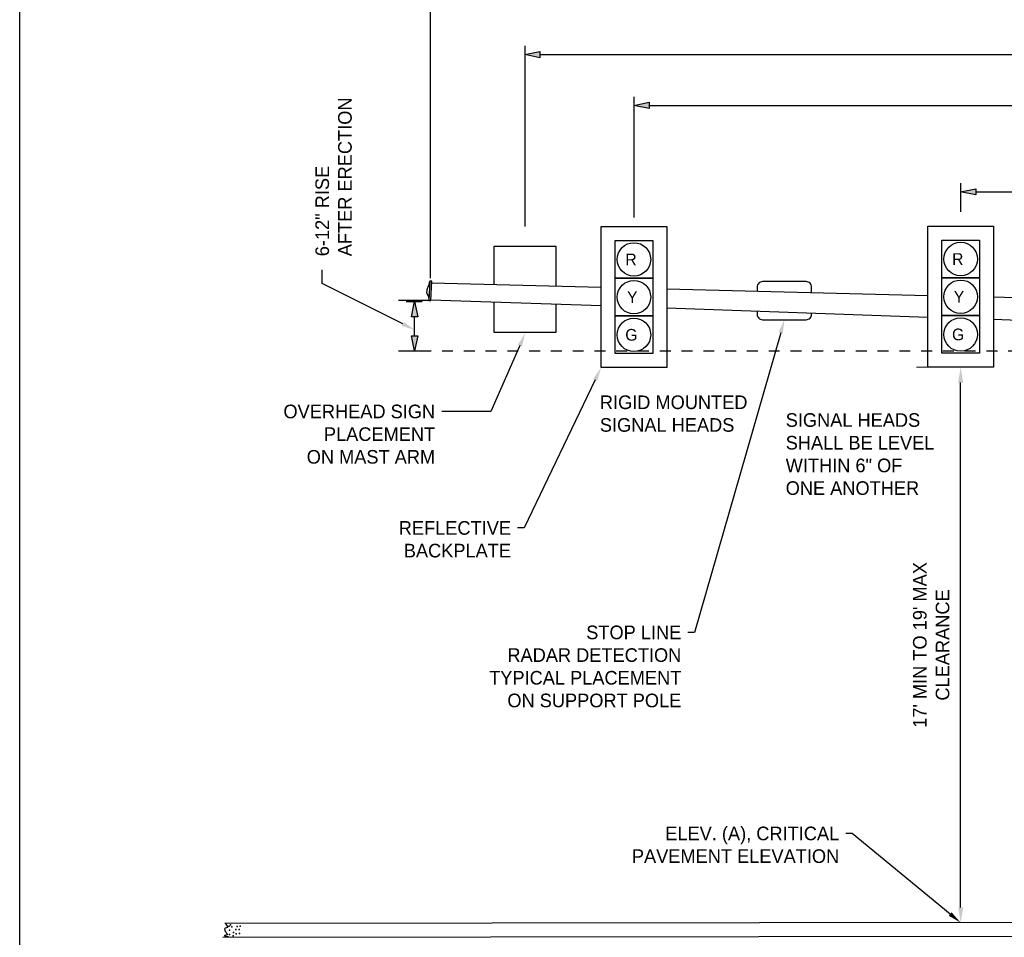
# Model space of a CAD drawing. Header units: feet. Extents: x -492 to 323056, y -198 to 581286.
# Tile 6 of 29: x 63.56 to 72.6, y -130.48 to -122.06. Entities that reach past the tile are written whole.
import ezdxf
from ezdxf import colors
from ezdxf.entities.mleader import LeaderData, LeaderLine
from ezdxf.enums import TextEntityAlignment as Align
from ezdxf.math import Vec2, Vec3

# ---------------------------------------------------------------- set-up
doc = ezdxf.new("R2010")
doc.units = ezdxf.units.FT
doc.header["$MEASUREMENT"] = 0
doc.linetypes.add('F', pattern=[0.15, 0.1, -0.05])
doc.layers.add('COLUMNS', color=6, linetype='Continuous', plot=False)
for name, color, linetype in [('SH_Data', 7, 'Continuous'), ('ST_Details', 4, 'Continuous'), ('TEXT', 7, 'Continuous'), ('TEXT-DED', 10, 'Continuous')]:
    doc.layers.add(name, color=color, linetype=linetype)
doc.styles.add('Slanted-Normal', font='font31.shx', dxfattribs={"height": 0.14})
doc.styles.add('Slanted-Normal LS 0.50', font='ISO_FONTRIGHT.shx', dxfattribs={"height": 0.14})
doc.dimstyles.new('Dec-0  Slanted', dxfattribs={"dimtxt": 0.14, "dimasz": 0.14, "dimexe": 0.07, "dimexo": 0.07, "dimgap": 0.07, "dimtad": 1, "dimdec": 0, "dimzin": 3, "dimdsep": 46, "dimtxsty": 'Slanted-Normal', "dimblk": 'Dim1', "dimcen": 0, "dimclrd": 95, "dimclre": 95, "dimclrt": 7, "dimaunit": 1, "dimadec": 5, "dimazin": 3, "dimtfac": 1, "dimtdec": 0, "dimtmove": 1, "dimatfit": 0, "dimldrblk": 'Dim1', "dimfxl": 1, "dimtolj": 1, "dimtzin": 0, "dimlwd": -1, "dimlwe": -1, "dimarcsym": 0})

# ---------------------------------------------------------------- blocks, each defined once
blk = doc.blocks.new('Dim1')
h = blk.add_hatch(color=4)
h.dxf.hatch_style = 1
h.paths.add_polyline_path([(0, 0), (-1, -0.2), (-1, 0.2)])
at = {"color": 4}
blk.add_lwpolyline([(0, 0), (-1, -0.2), (-1, 0.2), (0, 0)], dxfattribs=at)
blk = doc.blocks.new('*D1099')
at = {"layer": 'Defpoints', "color": 0, "transparency": 16777216}
for p in [(69.2007, -122.6927), (78.6125, -122.8427), (78.6125, -122.8427)]:
    blk.add_point(p, dxfattribs=at)
at = {"layer": 'TEXT-DED', "color": 95, "linetype": 'Continuous', "transparency": 16777216}
for p, q in [((69.2007, -122.7627), (69.2007, -122.9127)), ((69.3407, -122.8427), (78.4725, -122.8427))]:
    blk.add_line(p, q, dxfattribs=at)
at = {"layer": 'TEXT-DED', "color": 95, "transparency": 16777216, "xscale": 0.14, "yscale": 0.14, "zscale": 0.14, "rotation": 180}
blk.add_blockref('Dim1', (69.2007, -122.8427), dxfattribs=at)
at = {"layer": 'TEXT-DED', "color": 95, "transparency": 16777216, "xscale": 0.14, "yscale": 0.14, "zscale": 0.14}
blk.add_blockref('Dim1', (78.6125, -122.8427), dxfattribs=at)
at = {"layer": 'TEXT-DED', "transparency": 16777216, "insert": (73.9066, -122.7027), "char_height": 0.14, "attachment_point": 5, "style": 'Slanted-Normal'}
blk.add_mtext('\\A1;L1', dxfattribs=at)
blk = doc.blocks.new('*D1101')
at = {"layer": 'Defpoints', "color": 0, "transparency": 16777216}
for p in [(78.6125, -123.137), (72.2007, -123.487), (78.6125, -123.637)]:
    blk.add_point(p, dxfattribs=at)
at = {"layer": 'TEXT-DED', "color": 95, "linetype": 'Continuous', "transparency": 16777216}
for p, q in [((78.6125, -123.207), (78.6125, -123.707)), ((72.2007, -123.557), (72.2007, -123.707)), ((72.3407, -123.637), (78.4725, -123.637))]:
    blk.add_line(p, q, dxfattribs=at)
at = {"layer": 'TEXT-DED', "color": 95, "transparency": 16777216, "xscale": 0.14, "yscale": 0.14, "zscale": 0.14, "rotation": 180}
blk.add_blockref('Dim1', (72.2007, -123.637), dxfattribs=at)
at = {"layer": 'TEXT-DED', "color": 95, "transparency": 16777216, "xscale": 0.14, "yscale": 0.14, "zscale": 0.14}
blk.add_blockref('Dim1', (78.6125, -123.637), dxfattribs=at)
at = {"layer": 'TEXT-DED', "transparency": 16777216, "insert": (75.4066, -123.497), "char_height": 0.14, "attachment_point": 5, "style": 'Slanted-Normal'}
blk.add_mtext('\\A1;L2', dxfattribs=at)
blk = doc.blocks.new('*D1102')
at = {"layer": 'Defpoints', "color": 0, "linetype": 'Continuous', "transparency": 16777216}
for p in [(67.0388, -124.6434), (67.1868, -124.6434), (67.0388, -125.0979)]:
    blk.add_point(p, dxfattribs=at)
at = {"layer": 'TEXT-DED', "color": 95, "linetype": 'Continuous', "transparency": 16777216}
for p, q in [((67.1088, -124.6434), (67.2568, -124.6434)), ((67.1868, -124.9579), (67.1868, -124.7834)), ((67.1088, -125.0979), (67.2568, -125.0979))]:
    blk.add_line(p, q, dxfattribs=at)
at = {"layer": 'TEXT-DED', "color": 95, "linetype": 'Continuous', "transparency": 16777216, "xscale": 0.14, "yscale": 0.14, "zscale": 0.14}
for p, rotation in [((67.1868, -124.6434), 90), ((67.1868, -125.0979), 270)]:
    blk.add_blockref('Dim1', p, dxfattribs=dict(at, rotation=rotation))
blk = doc.blocks.new('*D1422')
at = {"layer": 'Defpoints', "color": 0, "transparency": 16777216}
for p in [(68.1978, -122.2967), (78.6125, -122.3766), (78.6125, -122.3766)]:
    blk.add_point(p, dxfattribs=at)
at = {"layer": 'TEXT-DED', "color": 95, "linetype": 'Continuous', "transparency": 16777216}
for p, q in [((68.1978, -122.3667), (68.1978, -122.4466)), ((68.3378, -122.3766), (78.4725, -122.3766))]:
    blk.add_line(p, q, dxfattribs=at)
at = {"layer": 'TEXT-DED', "color": 95, "transparency": 16777216, "xscale": 0.14, "yscale": 0.14, "zscale": 0.14, "rotation": 180}
blk.add_blockref('Dim1', (68.1978, -122.3766), dxfattribs=at)
at = {"layer": 'TEXT-DED', "color": 95, "transparency": 16777216, "xscale": 0.14, "yscale": 0.14, "zscale": 0.14}
blk.add_blockref('Dim1', (78.6125, -122.3766), dxfattribs=at)
at = {"layer": 'TEXT-DED', "transparency": 16777216, "insert": (73.4051, -122.2366), "char_height": 0.14, "attachment_point": 5, "style": 'Slanted-Normal'}
blk.add_mtext('\\A1;S1', dxfattribs=at)

msp = doc.modelspace()

# ---------------------------------------------------------------- linework, layer by layer
at = {"layer": 'COLUMNS', "color": 1}
msp.add_lwpolyline([(63.55946, -138.06895), (63.55946, -117.31895), (93.93446, -117.31895), (93.93446, -138.06895)], close=True, dxfattribs=at)
at = {"layer": 'SH_Data', "color": 247}
for p in [(65.48347, -130.38151), (65.48347, -130.38151), (65.49655, -130.36844), (65.507, -130.38674), (65.507, -130.38674), (65.507, -130.38674), (65.507, -130.38674), (65.55668, -130.38413), (65.58545, -130.38151), (65.44885, -130.42837), (65.47301, -130.47695), (65.48609, -130.41812), (65.48609, -130.41812), (65.48609, -130.41812), (65.48609, -130.41812), (65.48609, -130.41812), (65.48609, -130.41812), (65.48609, -130.41812), (65.48609, -130.41812), (65.48609, -130.45734), (65.48609, -130.45734), (65.48609, -130.45734), (65.52008, -130.47041), (65.52269, -130.43904), (65.52269, -130.43904), (65.52269, -130.43904), (65.52269, -130.43904), (65.52269, -130.43904), (65.52269, -130.43904), (65.52269, -130.43904), (65.52269, -130.43904), (65.52269, -130.43904), (65.54361, -130.41027), (65.54361, -130.41027), (65.54361, -130.41027), (65.54361, -130.41027), (65.54361, -130.41027), (65.54361, -130.41027), (65.54884, -130.45211), (65.54884, -130.45211), (65.54884, -130.45211), (65.57499, -130.41027), (65.5776, -130.44688), (65.5776, -130.44688), (65.5776, -130.44688), (65.5776, -130.44688)]:
    msp.add_point(p, dxfattribs=at)
at = {"layer": 'ST_Details'}
for p, q in [((67.34306, -124.47154), (68.89944, -124.51206)), ((69.502, -124.52775), (71.90039, -124.59019)), ((72.50295, -124.60217), (75.29735, -124.68313)), ((67.33621, -124.62762), (68.89944, -124.68194)), ((69.502, -124.70288), (71.90039, -124.78622)), ((72.50295, -124.80715), (75.29735, -124.90425)), ((78.37257, -130.34075), (65.44251, -130.35631)), ((65.4256, -130.47991), (78.3726, -130.46713))]:
    msp.add_line(p, q, dxfattribs=at)
at = {"layer": 'ST_Details', "flags": 128}
for points in [[(68.89944, -125.25104), (68.89944, -123.95617), (69.502, -123.95617), (69.502, -125.25104), (68.89944, -125.25104)], [(71.90039, -125.24764), (71.90039, -123.95277), (72.50295, -123.95277), (72.50295, -125.24764), (71.90039, -125.24764)], [(69.02764, -124.08437), (69.3738, -124.08437), (69.3738, -124.43053), (69.02764, -124.43053), (69.02764, -124.08437)], [(72.02859, -124.08097), (72.37475, -124.08097), (72.37475, -124.42712), (72.02859, -124.42712), (72.02859, -124.08097)], [(69.02764, -124.43053), (69.3738, -124.43053), (69.3738, -124.77668), (69.02764, -124.77668), (69.02764, -124.43053)], [(72.02859, -124.42712), (72.37475, -124.42712), (72.37475, -124.77328), (72.02859, -124.77328), (72.02859, -124.42712)], [(67.32573, -124.45795), (67.31798, -124.63428), (67.33587, -124.63528), (67.34363, -124.45852), (67.32573, -124.45795)], [(69.02764, -124.77668), (69.3738, -124.77668), (69.3738, -125.12283), (69.02764, -125.12283), (69.02764, -124.77668)], [(72.02859, -124.77328), (72.37475, -124.77328), (72.37475, -125.11943), (72.02859, -125.11943), (72.02859, -124.77328)]]:
    msp.add_lwpolyline(points, close=True, dxfattribs=at)
for points in [[(68.48522, -124.50128), (68.48522, -124.13879), (67.9138, -124.13879), (67.9138, -124.4864)], [(67.9138, -124.65071), (67.9138, -124.9245), (68.48522, -124.9245), (68.48522, -124.67056)]]:
    msp.add_lwpolyline(points, dxfattribs=at)
for points in [[(70.83318, -124.5624), (70.83318, -124.51124, 0.4142136), (70.78318, -124.46124), (70.38318, -124.46124, 0.4142136), (70.33318, -124.51124), (70.33318, -124.54939)], [(70.33318, -124.73176), (70.33318, -124.76124, 0.4142136), (70.38318, -124.81124), (70.78318, -124.81124, 0.4142136), (70.83318, -124.76124), (70.83318, -124.74913)]]:
    msp.add_lwpolyline(points, format="xyb", dxfattribs=at)
at = {"layer": 'ST_Details'}
for centre in [(69.20072, -124.25745), (72.20167, -124.25405), (69.20072, -124.6036), (72.20167, -124.6002), (72.20167, -124.94636), (69.20072, -124.94976)]:
    msp.add_circle(centre, 0.15385, dxfattribs=at)
for points, knots in [([(67.32572, -124.45795), (67.31997, -124.47568), (67.31421, -124.49342), (67.30846, -124.51115), (67.30479, -124.52245), (67.30112, -124.53375), (67.29746, -124.54504), (67.2909, -124.56524), (67.31349, -124.58502), (67.31542, -124.60617), (67.31627, -124.61554), (67.31713, -124.62491), (67.31798, -124.63428)], [0, 0, 0, 0, 0.3048228, 0.3048228, 0.3048228, 0.4989874, 0.4989874, 0.4989874, 0.8461825, 0.8461825, 0.8461825, 1, 1, 1, 1]), ([(65.44817, -130.35275), (65.45558, -130.36452), (65.46299, -130.37628), (65.4704, -130.38805), (65.47622, -130.39729), (65.44065, -130.39493), (65.44164, -130.40374), (65.44254, -130.41185), (65.44638, -130.42379), (65.45079, -130.4325), (65.45514, -130.4411), (65.46515, -130.45064), (65.46909, -130.45603), (65.4732, -130.46165), (65.43035, -130.465), (65.44033, -130.4678), (65.45122, -130.47085), (65.46212, -130.4739), (65.47301, -130.47695)], [0, 0, 0, 0, 0.2091003, 0.2091003, 0.2091003, 0.3733334, 0.3733334, 0.3733334, 0.5246353, 0.5246353, 0.5246353, 0.6740807, 0.6740807, 0.6740807, 0.8298583, 0.8298583, 0.8298583, 1, 1, 1, 1])]:
    msp.add_open_spline(points, degree=3, knots=knots, dxfattribs=at)
at = {"layer": 'TEXT', "color": 97, "lineweight": 0}
msp.add_line((71.79636, -125.24764), (72.27167, -125.24764), dxfattribs=at)
at = {"layer": 'TEXT', "color": 97}
msp.add_solid([(72.17834, -125.38764), (72.225, -125.38764), (72.20167, -125.24764)], dxfattribs=at)
at = {"layer": 'TEXT-DED'}
for p, q in [((67.33197, -124.42989), (67.33197, -121.74688)), ((68.19852, -122.29673), (68.19852, -123.9557)), ((69.20072, -122.76279), (69.20072, -123.87176)), ((72.20072, -123.55756), (72.20072, -123.81896)), ((72.20167, -130.20818), (72.20167, -125.38764))]:
    msp.add_line(p, q, dxfattribs=at)
at = {"layer": 'TEXT-DED', "linetype": 'F'}
msp.add_line((67.03882, -125.09787), (78.31217, -125.09787), dxfattribs=at)
at = {"layer": 'TEXT-DED', "flags": 128}
msp.add_lwpolyline([(67.33587, -124.63528), (67.03778, -124.63528)], dxfattribs=at)
at = {"layer": 'TEXT-DED'}
msp.add_solid([(72.17834, -130.20818), (72.225, -130.20818), (72.20167, -130.34818)], dxfattribs=at)

# ---------------------------------------------------------------- texts
at = {"layer": 'ST_Details', "style": 'Slanted-Normal LS 0.50'}
for s, p in [('R', (69.17427, -124.25745)), ('R', (72.17522, -124.25405)), ('Y', (69.18545, -124.6036)), ('Y', (72.1864, -124.6002)), ('G', (69.17743, -124.94976)), ('G', (72.17838, -124.94636))]:
    msp.add_text(s, height=0.10769, dxfattribs=at).set_placement(p, align=Align.MIDDLE_CENTER)
at = {"layer": 'TEXT-DED', "char_height": 0.125, "width": 4.4138422, "attachment_point": 1, "style": 'Slanted-Normal'}
for s, insert in [('RIGID MOUNTED\\PSIGNAL HEADS', (68.88787, -125.50663)), ('SIGNAL HEADS \\PSHALL BE LEVEL\\PWITHIN 6" OF\\PONE ANOTHER', (70.59469, -125.66966))]:
    msp.add_mtext(s, dxfattribs=dict(at, insert=insert))
at = {"layer": 'TEXT-DED', "insert": (71.93167, -127.79791), "char_height": 0.125, "attachment_point": 5, "rotation": 90, "style": 'Slanted-Normal'}
msp.add_mtext("17' MIN TO 19' MAX\\PCLEARANCE", dxfattribs=at)

# ---------------------------------------------------------------- dimensions: what is measured, and where the dimension line sits
at = {"layer": 'TEXT-DED'}
for base, p1, p2, text, picture, middle in [((78.61246, -122.37659), (68.19779, -122.29673), (78.61246, -122.37659), 'S1', '*D1422', (73.40513, -122.23659)), ((78.61246, -122.84266), (69.20072, -122.69266), (78.61246, -122.84266), 'L1', '*D1099', (73.90659, -122.70266)), ((78.61246, -123.63696), (72.20072, -123.48696), (78.61246, -123.13696), 'L2', '*D1101', (75.40659, -123.49696))]:
    dim = msp.add_linear_dim(base=base, p1=p1, p2=p2, text=text, dimstyle='Dec-0  Slanted', override={"dimtxt": 0.125, "dimpost": "'", "dimclrt": 256}, dxfattribs=at)
    dim.commit()
    dim.dimension.update_dxf_attribs({"geometry": picture, "text_midpoint": middle})
at = {"layer": 'TEXT-DED', "color": 97, "linetype": 'Continuous', "lineweight": 0}
dim = msp.add_linear_dim(base=(67.18683, -124.64341), p1=(67.03882, -125.09787), p2=(67.03882, -124.64341), angle=90, text=' ', dimstyle='Dec-0  Slanted', override={"dimtxt": 0.125, "dimpost": "'", "dimclrt": 256}, dxfattribs=at)
dim.commit()
dim.dimension.update_dxf_attribs({"geometry": '*D1102', "text_midpoint": (67.18683, -124.87064)})

# ---------------------------------------------------------------- leaders
at = {"layer": 'TEXT-DED'}
ml = msp.add_multileader_mtext('Standard', dxfattribs=at)
ml.set_content('6-12" RISE \\PAFTER ERECTION', color=256, style='Slanted-Normal')
ml.set_leader_properties(color=256, linetype='ByLayer', lineweight=-1)
ml.build(insert=Vec2(0, 0))
ml.multileader.update_dxf_attribs({"dogleg_length": 0.125, "arrow_head_size": 0.125})
ctx = ml.context
ctx.base_point, ctx.char_height, ctx.arrow_head_size, ctx.landing_gap_size, ctx.plane_origin, ctx.plane_x_axis, ctx.plane_y_axis = Vec3(66.3379, -124.35316), 0.125, 0.125, 0.125, Vec3(63.6142, -123.37428), Vec3(0, 1), Vec3(-1, 0)
notes = []
notes.append((ctx, [(0, (1, 1, 0), (66.3379, -124.47816), (0, 1), 0.125, [(0, [(67.18882, -124.90606)], 0, [])])]))
ctx.mtext.insert, ctx.mtext.text_direction, ctx.mtext.rotation, ctx.mtext.width, ctx.mtext.flow_direction = Vec3(66.2754, -124.22816), Vec3(0, 1), 1.5707963, 2.6161024, 5
ml = msp.add_multileader_mtext('Standard', dxfattribs=at)
ml.set_content('STOP LINE\\P\\pxqr;RADAR DETECTION\\PTYPICAL PLACEMENT\\PON SUPPORT POLE', color=256, style='Slanted-Normal')
ml.set_leader_properties()
ml.build(insert=Vec2(0, 0))
ml.multileader.update_dxf_attribs({"dogleg_length": 0.06, "arrow_head_size": 0.125})
ctx = ml.context
ctx.base_point, ctx.char_height, ctx.arrow_head_size, ctx.landing_gap_size, ctx.plane_origin = Vec3(67.71087, -127.68246), 0.125, 0.125, 0.06, Vec3(70.46347, -126.92453)
ctx.text_align_type = 2
notes.append((ctx, [(0, (1, 1, 0), (69.75594, -127.68246), (-1, 0), 0.06, [(0, [(70.58318, -124.81124)], 0, [])])]))
ctx.mtext.insert, ctx.mtext.width, ctx.mtext.alignment, ctx.mtext.flow_direction = Vec3(69.63594, -127.61996), 2.0555914, 3, 5
ml = msp.add_multileader_mtext('Standard', dxfattribs=at)
ml.set_content('OVERHEAD SIGN PLACEMENT\\PON MAST ARM', color=256, style='Slanted-Normal')
ml.set_leader_properties()
ml.build(insert=Vec2(0, 0))
ml.multileader.update_dxf_attribs({"dogleg_length": 0.06, "arrow_head_size": 0.125})
ctx = ml.context
ctx.base_point, ctx.char_height, ctx.arrow_head_size, ctx.landing_gap_size, ctx.plane_origin = Vec3(65.90136, -125.65354), 0.125, 0.125, 0.06, Vec3(68.89547, -125.31369)
ctx.text_align_type = 2
notes.append((ctx, [(0, (1, 1, 0), (67.88524, -125.65354), (-1, 0), 0.45019, [(0, [(68.20388, -124.93351)], 0, [])])]))
ctx.mtext.insert, ctx.mtext.width, ctx.mtext.alignment, ctx.mtext.flow_direction = Vec3(67.37505, -125.59104), 1.6502232, 3, 5
ml = msp.add_multileader_mtext('Standard', dxfattribs=at)
ml.set_content('REFLECTIVE BACKPLATE', color=256, style='Slanted-Normal')
ml.set_leader_properties()
ml.build(insert=Vec2(0, 0))
ml.multileader.update_dxf_attribs({"dogleg_length": 0.06, "arrow_head_size": 0.125})
ctx = ml.context
ctx.base_point, ctx.char_height, ctx.arrow_head_size, ctx.landing_gap_size, ctx.plane_origin = Vec3(66.94941, -126.72309), 0.125, 0.125, 0.06, Vec3(68.89944, -125.19714)
ctx.text_align_type = 2
notes.append((ctx, [(0, (1, 1, 0), (68.19191, -126.72309), (-1, 0), 0.06, [(0, [(68.89944, -125.25104)], 0, [])])]))
ctx.mtext.insert, ctx.mtext.width, ctx.mtext.alignment, ctx.mtext.flow_direction = Vec3(68.07191, -126.66059), 1.3802736, 3, 5
ml = msp.add_multileader_mtext('Standard', dxfattribs=at)
ml.set_content('ELEV. (A), CRITICAL PAVEMENT ELEVATION', color=256, style='Slanted-Normal')
ml.set_leader_properties()
ml.build(insert=Vec2(0, 0))
ml.multileader.update_dxf_attribs({"dogleg_length": 0.06, "arrow_head_size": 0.125})
ctx = ml.context
ctx.base_point, ctx.char_height, ctx.arrow_head_size, ctx.landing_gap_size, ctx.plane_origin = Vec3(69.02819, -129.52884), 0.125, 0.125, 0.06, Vec3(71.91373, -128.77091)
ctx.text_align_type = 2
notes.append((ctx, [(0, (1, 1, 0), (71.2062, -129.52884), (-1, 0), 0.06, [(0, [(72.20167, -130.34818)], 0, [])])]))
ctx.mtext.insert, ctx.mtext.width, ctx.mtext.alignment, ctx.mtext.flow_direction = Vec3(71.0862, -129.46634), 2.3723748, 3, 5
for ctx, leaders in notes:
    for number, flags, end, landing, length, lines in leaders:
        leader = LeaderData()
        leader.index, (leader.has_last_leader_line, leader.has_dogleg_vector, leader.attachment_direction) = number, flags
        leader.last_leader_point, leader.dogleg_vector, leader.dogleg_length = Vec3(end), Vec3(landing), length
        for number, points, colour, breaks in lines:
            line = LeaderLine()
            line.index, line.vertices, line.color, line.breaks = number, Vec3.list(points), colors.encode_raw_color(colour), breaks
            leader.lines.append(line)
        ctx.leaders.append(leader)

doc.saveas('drawing.dxf')
